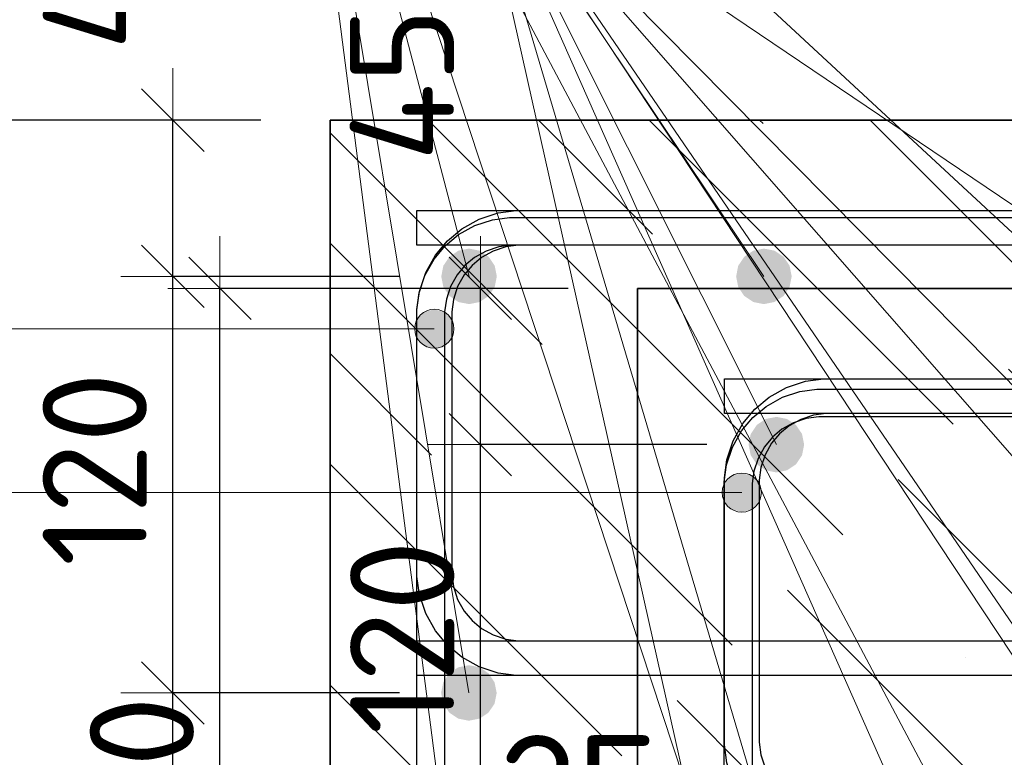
# Model space of a CAD drawing. Header units: metres. Extents: x -38 to 93, y -15 to 21.
# Tile 133 of 195: x 72.036 to 72.32, y 6.448 to 6.661. Entities that reach past the tile are written whole.
import ezdxf

# ---------------------------------------------------------------- set-up
doc = ezdxf.new("R2010")
doc.units = ezdxf.units.M
doc.header["$PDMODE"] = 65
for name, color, linetype, lineweight in [('XR$3$Арм. стержнями верхней зоны', 180, 'Continuous', 35), ('XR$3$Арм.стержн. Арматура края', 96, 'Continuous', 35), ('XR$3$Арм.стержн. Хомут', 240, 'Continuous', 35), ('XR$3$Арм.стержн.горизонт. 1', 180, 'Continuous', 35), ('XR$3$Размерная линия (1)', 7, 'Continuous', 13), ('XR$5$Арм. стержнями верхней зоны', 180, 'Continuous', 35), ('XR$5$Арм. стержнями нижней зоны', 180, 'Continuous', 35), ('XR$5$Арм.стержн. Арматура края', 96, 'Continuous', 35), ('XR$5$Арм.стержн. Хомут', 240, 'Continuous', 35), ('XR$5$Арм.стержн.горизонт. 1', 180, 'Continuous', 35), ('XR$5$Размерная линия (1)', 7, 'Continuous', 13), ('XR$5$Размерная линия_ общее', 7, 'Continuous', 13)]:
    doc.layers.add(name, color=color, linetype=linetype, lineweight=lineweight)
doc.styles.add('ISOCPEUR', font='txt')
doc.dimstyles.new('DIMSTYLE_10', dxfattribs={"dimtxt": 0.033, "dimasz": 0.0375, "dimexe": 0, "dimexo": 0, "dimgap": 0.0165, "dimtad": 2, "dimdec": 0, "dimlfac": 1000, "dimrnd": 1, "dimzin": 12, "dimdsep": 46, "dimtxsty": 'ISOCPEUR', "dimblk1": 'ALL_ML_STRICH', "dimblk2": 'ALL_ML_STRICH', "dimsah": 1, "dimcen": 0, "dimclrd": 7, "dimclre": 256, "dimclrt": 7, "dimadec": 0, "dimazin": 0, "dimtfac": 1, "dimtdec": 0, "dimtix": 1, "dimtmove": 2, "dimatfit": 3, "dimfxl": 0, "dimtvp": 1.2, "dimtzin": 0, "dimlwd": 0, "dimlwe": -3, "dimarcsym": 0})
doc.dimstyles.new('DIMSTYLE_12', dxfattribs={"dimtxt": 0.03, "dimasz": 0.03, "dimexe": 0, "dimexo": 0, "dimgap": 0.015, "dimtad": 2, "dimdec": 0, "dimlfac": 1000, "dimrnd": 1, "dimzin": 12, "dimdsep": 46, "dimtxsty": 'ISOCPEUR', "dimblk1": 'ALL_ML_STRICH', "dimblk2": 'ALL_ML_STRICH', "dimsah": 1, "dimcen": 0, "dimclrd": 7, "dimclre": 256, "dimclrt": 7, "dimadec": 0, "dimazin": 0, "dimtfac": 1, "dimtdec": 0, "dimtix": 1, "dimtmove": 2, "dimatfit": 3, "dimfxl": 0, "dimtzin": 0, "dimlwd": 0, "dimlwe": -3, "dimarcsym": 0})
doc.dimstyles.new('DIMSTYLE_14', dxfattribs={"dimtxt": 0.03, "dimasz": 0.03, "dimexe": 0, "dimexo": 0, "dimgap": 0.015, "dimtad": 2, "dimdec": 0, "dimlfac": 1000, "dimrnd": 1, "dimzin": 12, "dimdsep": 46, "dimtxsty": 'ISOCPEUR', "dimblk1": 'ALL_ML_STRICH', "dimblk2": 'ALL_ML_STRICH', "dimsah": 1, "dimcen": 0, "dimclrd": 7, "dimclre": 256, "dimclrt": 7, "dimadec": 0, "dimazin": 0, "dimtfac": 1, "dimtdec": 0, "dimtix": 1, "dimtmove": 2, "dimatfit": 3, "dimfxl": 0, "dimtvp": 1.2, "dimtzin": 0, "dimlwd": 0, "dimlwe": -3, "dimarcsym": 0})
pattern_1 = [(135, (0, 0), (-0.031819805, -0.031819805), [0.4, -0.05, 0, -0.05]), (135, (-0.01591, -0.01591), (-0.031819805, -0.031819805), [0.8, -0.1, 0.1, -0.1])]

# ---------------------------------------------------------------- blocks, each defined once
blk = doc.blocks.new('ALL_ML_STRICH')
at = {"color": 0, "linetype": 'ByBlock', "lineweight": -2}
for p, q in [((0, -0.5), (0, 0.5)), ((-0.3, -0.3), (0.3, 0.3)), ((-1, 0), (0.5, 0))]:
    blk.add_line(p, q, dxfattribs=at)
blk = doc.blocks.new('*D91')
at = {"layer": 'DEFPOINTS', "color": 7, "linetype": 'Continuous', "lineweight": 13, "transparency": 33554687}
for p in [(72.21436, 6.58345), (72.09402, 6.28345), (72.21432, 6.28345)]:
    blk.add_point(p, dxfattribs=at)
at = {"layer": 'XR$3$Размерная линия (1)', "color": 9, "linetype": 'Continuous', "lineweight": -2, "true_color": 0xc7c7c7, "transparency": 33554687}
for p, q in [((72.19436, 6.58345), (72.09402, 6.58345)), ((72.19432, 6.28345), (72.09402, 6.28345))]:
    blk.add_line(p, q, dxfattribs=at)
at = {"layer": 'XR$3$Размерная линия (1)', "color": 7, "linetype": 'Continuous', "lineweight": -2, "transparency": 33554687}
blk.add_line((72.09402, 6.28345), (72.09402, 6.58345), dxfattribs=at)
at = {"layer": 'XR$3$Размерная линия (1)', "color": 7, "linetype": 'Continuous', "lineweight": 13, "transparency": 33554687, "xscale": 0.03, "yscale": 0.03, "zscale": 0.03}
for p, rotation in [((72.09402, 6.58345), 90), ((72.09402, 6.28345), 270)]:
    blk.add_blockref('ALL_ML_STRICH', p, dxfattribs=dict(at, rotation=rotation))
at = {"layer": 'XR$3$Размерная линия (1)', "color": 7, "linetype": 'Continuous', "lineweight": 13, "transparency": 33554687, "insert": (72.07152, 6.43495), "char_height": 0.03, "width": 0.09, "attachment_point": 5, "rotation": 90, "style": 'ISOCPEUR'}
blk.add_mtext('\\A1;{300}', dxfattribs=at)
blk = doc.blocks.new('*D170')
at = {"layer": 'DEFPOINTS', "color": 7, "linetype": 'Continuous', "lineweight": 13, "transparency": 33554687}
for p in [(72.25428, 6.53845), (72.16902, 6.41845), (72.25428, 6.41845)]:
    blk.add_point(p, dxfattribs=at)
at = {"layer": 'XR$3$Размерная линия (1)', "color": 9, "linetype": 'Continuous', "lineweight": -2, "true_color": 0xc7c7c7, "transparency": 33554687}
for p, q in [((72.23428, 6.53845), (72.16902, 6.53845)), ((72.23428, 6.41845), (72.16902, 6.41845))]:
    blk.add_line(p, q, dxfattribs=at)
at = {"layer": 'XR$3$Размерная линия (1)', "color": 7, "linetype": 'Continuous', "lineweight": -2, "transparency": 33554687}
blk.add_line((72.16902, 6.41845), (72.16902, 6.53845), dxfattribs=at)
at = {"layer": 'XR$3$Размерная линия (1)', "color": 7, "linetype": 'Continuous', "lineweight": 13, "transparency": 33554687, "xscale": 0.03, "yscale": 0.03, "zscale": 0.03}
for p, rotation in [((72.16902, 6.53845), 90), ((72.16902, 6.41845), 270)]:
    blk.add_blockref('ALL_ML_STRICH', p, dxfattribs=dict(at, rotation=rotation))
at = {"layer": 'XR$3$Размерная линия (1)', "color": 7, "linetype": 'Continuous', "lineweight": 13, "transparency": 33554687, "insert": (72.14652, 6.48295), "char_height": 0.03, "width": 0.09, "attachment_point": 5, "rotation": 90, "style": 'ISOCPEUR'}
blk.add_mtext('\\A1;{120}', dxfattribs=at)
blk = doc.blocks.new('*D171')
at = {"layer": 'DEFPOINTS', "color": 7, "linetype": 'Continuous', "lineweight": 13, "transparency": 33554687}
for p in [(72.21432, 6.58345), (72.16902, 6.53845), (72.25428, 6.53845)]:
    blk.add_point(p, dxfattribs=at)
at = {"layer": 'XR$3$Размерная линия (1)', "color": 9, "linetype": 'Continuous', "lineweight": -2, "true_color": 0xc7c7c7, "transparency": 33554687}
for p, q in [((72.19432, 6.58345), (72.16902, 6.58345)), ((72.23428, 6.53845), (72.16902, 6.53845))]:
    blk.add_line(p, q, dxfattribs=at)
at = {"layer": 'XR$3$Размерная линия (1)', "color": 7, "linetype": 'Continuous', "lineweight": -2, "transparency": 33554687}
blk.add_line((72.16902, 6.53845), (72.16902, 6.58345), dxfattribs=at)
at = {"layer": 'XR$3$Размерная линия (1)', "color": 7, "linetype": 'Continuous', "lineweight": 13, "transparency": 33554687, "xscale": 0.03, "yscale": 0.03, "zscale": 0.03}
for p, rotation in [((72.16902, 6.58345), 90), ((72.16902, 6.53845), 270)]:
    blk.add_blockref('ALL_ML_STRICH', p, dxfattribs=dict(at, rotation=rotation))
at = {"layer": 'XR$3$Размерная линия (1)', "color": 7, "linetype": 'Continuous', "lineweight": 13, "transparency": 33554687, "insert": (72.14645, 6.64217), "char_height": 0.03, "width": 0.06, "attachment_point": 5, "rotation": 90, "style": 'ISOCPEUR'}
blk.add_mtext('\\A1;{45}', dxfattribs=at)
blk = doc.blocks.new('*D498')
at = {"layer": 'DEFPOINTS', "color": 7, "linetype": 'Continuous', "lineweight": 13, "transparency": 33554687}
for p in [(72.1258, 6.63192), (72.00546, 6.33192), (72.12577, 6.33192)]:
    blk.add_point(p, dxfattribs=at)
at = {"layer": 'XR$5$Размерная линия (1)', "color": 9, "linetype": 'Continuous', "lineweight": -2, "true_color": 0xc7c7c7, "transparency": 33554687}
for p, q in [((72.1058, 6.63192), (72.00546, 6.63192)), ((72.10577, 6.33192), (72.00546, 6.33192))]:
    blk.add_line(p, q, dxfattribs=at)
at = {"layer": 'XR$5$Размерная линия (1)', "color": 7, "linetype": 'Continuous', "lineweight": -2, "transparency": 33554687}
blk.add_line((72.00546, 6.33192), (72.00546, 6.63192), dxfattribs=at)
at = {"layer": 'XR$5$Размерная линия (1)', "color": 7, "linetype": 'Continuous', "lineweight": 13, "transparency": 33554687, "xscale": 0.03, "yscale": 0.03, "zscale": 0.03}
for p, rotation in [((72.00546, 6.63192), 90), ((72.00546, 6.33192), 270)]:
    blk.add_blockref('ALL_ML_STRICH', p, dxfattribs=dict(at, rotation=rotation))
at = {"layer": 'XR$5$Размерная линия (1)', "color": 7, "linetype": 'Continuous', "lineweight": 13, "transparency": 33554687, "insert": (71.98296, 6.48342), "char_height": 0.03, "width": 0.09, "attachment_point": 5, "rotation": 90, "style": 'ISOCPEUR'}
blk.add_mtext('\\A1;{300}', dxfattribs=at)
blk = doc.blocks.new('*D504')
at = {"layer": 'DEFPOINTS', "color": 7, "linetype": 'Continuous', "lineweight": 13, "transparency": 33554687}
for p in [(72.12577, 6.41429), (72.12577, 6.37931), (72.15077, 6.37431)]:
    blk.add_point(p, dxfattribs=at)
at = {"layer": 'XR$5$Размерная линия_ общее', "color": 253, "linetype": 'Continuous', "lineweight": -2, "true_color": 0xa0a0a0, "transparency": 33554687}
for p, q in [((72.12577, 6.39931), (72.12577, 6.41429)), ((72.15077, 6.39431), (72.15077, 6.41429))]:
    blk.add_line(p, q, dxfattribs=at)
at = {"layer": 'XR$5$Размерная линия_ общее', "color": 7, "linetype": 'Continuous', "lineweight": -2, "transparency": 33554687}
blk.add_line((72.12577, 6.41429), (72.15077, 6.41429), dxfattribs=at)
at = {"layer": 'XR$5$Размерная линия_ общее', "color": 7, "linetype": 'Continuous', "lineweight": 13, "transparency": 33554687, "xscale": 0.0375, "yscale": 0.0375, "zscale": 0.0375, "rotation": 180}
blk.add_blockref('ALL_ML_STRICH', (72.12577, 6.41429), dxfattribs=at)
at = {"layer": 'XR$5$Размерная линия_ общее', "color": 7, "linetype": 'Continuous', "lineweight": 13, "transparency": 33554687, "xscale": 0.0375, "yscale": 0.0375, "zscale": 0.0375}
blk.add_blockref('ALL_ML_STRICH', (72.15077, 6.41429), dxfattribs=at)
at = {"layer": 'XR$5$Размерная линия_ общее', "color": 7, "linetype": 'Continuous', "lineweight": 13, "transparency": 33554687, "insert": (72.19749, 6.43829), "char_height": 0.033, "width": 0.066, "attachment_point": 5, "style": 'ISOCPEUR'}
blk.add_mtext('\\A1;{25}', dxfattribs=at)
at = {"layer": 'XR$5$Размерная линия_ общее', "color": 7, "linetype": 'Continuous', "lineweight": 13, "transparency": 33554687, "insert": (72.17054, 6.41408), "char_height": 0.027, "width": 0.00135, "attachment_point": 1, "line_spacing_factor": 0.60241, "style": 'ISOCPEUR'}
blk.add_mtext('з.с.', dxfattribs=at)
blk = doc.blocks.new('*D614')
at = {"layer": 'DEFPOINTS', "color": 7, "linetype": 'Continuous', "lineweight": 13, "transparency": 33554687}
for p in [(72.16573, 6.46692), (72.08046, 6.37192), (72.16573, 6.37192)]:
    blk.add_point(p, dxfattribs=at)
at = {"layer": 'XR$5$Размерная линия (1)', "color": 9, "linetype": 'Continuous', "lineweight": -2, "true_color": 0xc7c7c7, "transparency": 33554687}
for p, q in [((72.14573, 6.46692), (72.08046, 6.46692)), ((72.14573, 6.37192), (72.08046, 6.37192))]:
    blk.add_line(p, q, dxfattribs=at)
at = {"layer": 'XR$5$Размерная линия (1)', "color": 7, "linetype": 'Continuous', "lineweight": -2, "transparency": 33554687}
blk.add_line((72.08046, 6.37192), (72.08046, 6.46692), dxfattribs=at)
at = {"layer": 'XR$5$Размерная линия (1)', "color": 7, "linetype": 'Continuous', "lineweight": 13, "transparency": 33554687, "xscale": 0.03, "yscale": 0.03, "zscale": 0.03}
for p, rotation in [((72.08046, 6.46692), 90), ((72.08046, 6.37192), 270)]:
    blk.add_blockref('ALL_ML_STRICH', p, dxfattribs=dict(at, rotation=rotation))
at = {"layer": 'XR$5$Размерная линия (1)', "color": 7, "linetype": 'Continuous', "lineweight": 13, "transparency": 33554687, "insert": (72.05796, 6.42092), "char_height": 0.03, "width": 0.06, "attachment_point": 5, "rotation": 90, "style": 'ISOCPEUR'}
blk.add_mtext('\\A1;{95}', dxfattribs=at)
blk = doc.blocks.new('*D615')
at = {"layer": 'DEFPOINTS', "color": 7, "linetype": 'Continuous', "lineweight": 13, "transparency": 33554687}
for p in [(72.16577, 6.58692), (72.08046, 6.46692), (72.16573, 6.46692)]:
    blk.add_point(p, dxfattribs=at)
at = {"layer": 'XR$5$Размерная линия (1)', "color": 9, "linetype": 'Continuous', "lineweight": -2, "true_color": 0xc7c7c7, "transparency": 33554687}
for p, q in [((72.14577, 6.58692), (72.08046, 6.58692)), ((72.14573, 6.46692), (72.08046, 6.46692))]:
    blk.add_line(p, q, dxfattribs=at)
at = {"layer": 'XR$5$Размерная линия (1)', "color": 7, "linetype": 'Continuous', "lineweight": -2, "transparency": 33554687}
blk.add_line((72.08046, 6.46692), (72.08046, 6.58692), dxfattribs=at)
at = {"layer": 'XR$5$Размерная линия (1)', "color": 7, "linetype": 'Continuous', "lineweight": 13, "transparency": 33554687, "xscale": 0.03, "yscale": 0.03, "zscale": 0.03}
for p, rotation in [((72.08046, 6.58692), 90), ((72.08046, 6.46692), 270)]:
    blk.add_blockref('ALL_ML_STRICH', p, dxfattribs=dict(at, rotation=rotation))
at = {"layer": 'XR$5$Размерная линия (1)', "color": 7, "linetype": 'Continuous', "lineweight": 13, "transparency": 33554687, "insert": (72.05796, 6.53142), "char_height": 0.03, "width": 0.09, "attachment_point": 5, "rotation": 90, "style": 'ISOCPEUR'}
blk.add_mtext('\\A1;{120}', dxfattribs=at)
blk = doc.blocks.new('*D616')
at = {"layer": 'DEFPOINTS', "color": 7, "linetype": 'Continuous', "lineweight": 13, "transparency": 33554687}
for p in [(72.12577, 6.63192), (72.08046, 6.58692), (72.16577, 6.58692)]:
    blk.add_point(p, dxfattribs=at)
at = {"layer": 'XR$5$Размерная линия (1)', "color": 9, "linetype": 'Continuous', "lineweight": -2, "true_color": 0xc7c7c7, "transparency": 33554687}
for p, q in [((72.10577, 6.63192), (72.08046, 6.63192)), ((72.14577, 6.58692), (72.08046, 6.58692))]:
    blk.add_line(p, q, dxfattribs=at)
at = {"layer": 'XR$5$Размерная линия (1)', "color": 7, "linetype": 'Continuous', "lineweight": -2, "transparency": 33554687}
blk.add_line((72.08046, 6.58692), (72.08046, 6.63192), dxfattribs=at)
at = {"layer": 'XR$5$Размерная линия (1)', "color": 7, "linetype": 'Continuous', "lineweight": 13, "transparency": 33554687, "xscale": 0.03, "yscale": 0.03, "zscale": 0.03}
for p, rotation in [((72.08046, 6.63192), 90), ((72.08046, 6.58692), 270)]:
    blk.add_blockref('ALL_ML_STRICH', p, dxfattribs=dict(at, rotation=rotation))
at = {"layer": 'XR$5$Размерная линия (1)', "color": 7, "linetype": 'Continuous', "lineweight": 13, "transparency": 33554687, "insert": (72.05806, 6.67421), "char_height": 0.03, "width": 0.06, "attachment_point": 5, "rotation": 90, "style": 'ISOCPEUR'}
blk.add_mtext('\\A1;{45}', dxfattribs=at)

msp = doc.modelspace()

# ---------------------------------------------------------------- hatches: boundary and pattern name
at = {"linetype": 'Continuous', "lineweight": 25, "transparency": 33554687}
h = msp.add_hatch(dxfattribs=at)
h.set_pattern_fill('__________540', scale=0.015, style=0, pattern_type=2)
h.set_pattern_definition(pattern_1)
h.paths.add_polyline_path([(72.37577, 6.43192), (72.12578, 6.43192), (72.12578, 6.63192), (72.12577, 6.63192), (72.12577, 6.33192), (72.37577, 6.33192)], flags=0)
at = {"linetype": 'Continuous', "lineweight": 13, "transparency": 33554687}
h = msp.add_hatch(dxfattribs=at)
h.set_pattern_fill('__________540', scale=0.015, style=0, pattern_type=2)
h.set_pattern_definition(pattern_1)
h.paths.add_polyline_path([(72.12578, 6.63192), (72.12578, 6.43192), (72.57861, 6.43192), (72.57861, 6.63192)], flags=0)
h = msp.add_hatch(dxfattribs=at)
h.set_pattern_fill('__________540', scale=0.015, style=0, pattern_type=2)
h.set_pattern_definition(pattern_1)
h.paths.add_polyline_path([(72.21432, 6.58345), (72.21432, 6.38345), (72.62859, 6.38345), (72.62859, 6.58345)], flags=0)
at = {"layer": 'XR$3$Арм.стержн. Арматура края', "linetype": 'Continuous', "lineweight": 13, "transparency": 33554687}
for points in [[(72.23948, 6.52745), (72.24151, 6.5198), (72.24151, 6.52948)], [(72.24151, 6.52948), (72.24432, 6.51902), (72.24432, 6.53027)], [(72.24151, 6.52948), (72.24151, 6.5198), (72.24432, 6.51902)], [(72.24432, 6.53027), (72.24432, 6.51902), (72.24713, 6.5198)], [(72.24432, 6.53027), (72.24713, 6.5198), (72.24713, 6.52948)], [(72.24713, 6.52948), (72.24713, 6.5198), (72.24916, 6.52183)], [(72.24713, 6.52948), (72.24916, 6.52183), (72.24916, 6.52745)], [(72.23948, 6.52183), (72.23948, 6.52745), (72.2387, 6.52464)], [(72.23948, 6.52745), (72.23948, 6.52183), (72.24151, 6.5198)], [(72.24916, 6.52745), (72.24916, 6.52183), (72.24995, 6.52464)]]:
    msp.add_hatch(color=7, dxfattribs=at).paths.add_polyline_path(points)
at = {"layer": 'XR$3$Арм.стержн.горизонт. 1', "linetype": 'Continuous', "lineweight": 50, "transparency": 33554687}
msp.add_hatch(color=7, dxfattribs=at).paths.add_polyline_path([(72.26228, 6.53845), (72.26168, 6.54151), (72.25994, 6.54411), (72.25735, 6.54584), (72.25428, 6.54645), (72.25122, 6.54584), (72.24863, 6.54411), (72.24689, 6.54151), (72.24628, 6.53845), (72.24689, 6.53539), (72.24863, 6.53279), (72.25122, 6.53106), (72.25428, 6.53045), (72.25735, 6.53106), (72.25994, 6.53279), (72.26168, 6.53539)])
at = {"layer": 'XR$5$Арм.стержн. Арматура края', "linetype": 'Continuous', "lineweight": 13, "transparency": 33554687}
for points in [[(72.15093, 6.57463), (72.15295, 6.56698), (72.15295, 6.57666)], [(72.15295, 6.57666), (72.15577, 6.56619), (72.15577, 6.57744)], [(72.15295, 6.57666), (72.15295, 6.56698), (72.15577, 6.56619)], [(72.15577, 6.57744), (72.15577, 6.56619), (72.15858, 6.56698)], [(72.15577, 6.57744), (72.15858, 6.56698), (72.15858, 6.57666)], [(72.15858, 6.57666), (72.15858, 6.56698), (72.1606, 6.56901)], [(72.15858, 6.57666), (72.1606, 6.56901), (72.1606, 6.57463)], [(72.15093, 6.56901), (72.15093, 6.57463), (72.15014, 6.57182)], [(72.15093, 6.57463), (72.15093, 6.56901), (72.15295, 6.56698)], [(72.1606, 6.57463), (72.1606, 6.56901), (72.16139, 6.57182)]]:
    msp.add_hatch(color=7, dxfattribs=at).paths.add_polyline_path(points)
at = {"layer": 'XR$5$Арм.стержн.горизонт. 1', "linetype": 'Continuous', "lineweight": 50, "transparency": 33554687}
for points in [[(72.17377, 6.58692), (72.17316, 6.58999), (72.17142, 6.59258), (72.16883, 6.59432), (72.16577, 6.59492), (72.1627, 6.59432), (72.16011, 6.59258), (72.15837, 6.58999), (72.15777, 6.58692), (72.15837, 6.58386), (72.16011, 6.58127), (72.1627, 6.57953), (72.16577, 6.57892), (72.16883, 6.57953), (72.17142, 6.58127), (72.17316, 6.58386)], [(72.25869, 6.58692), (72.25808, 6.58999), (72.25635, 6.59258), (72.25375, 6.59432), (72.25069, 6.59492), (72.24763, 6.59432), (72.24503, 6.59258), (72.2433, 6.58999), (72.24269, 6.58692), (72.2433, 6.58386), (72.24503, 6.58127), (72.24763, 6.57953), (72.25069, 6.57892), (72.25375, 6.57953), (72.25635, 6.58127), (72.25808, 6.58386)], [(72.17373, 6.46692), (72.17312, 6.46999), (72.17138, 6.47258), (72.16879, 6.47432), (72.16573, 6.47492), (72.16267, 6.47432), (72.16007, 6.47258), (72.15834, 6.46999), (72.15773, 6.46692), (72.15834, 6.46386), (72.16007, 6.46127), (72.16267, 6.45953), (72.16573, 6.45892), (72.16879, 6.45953), (72.17138, 6.46127), (72.17312, 6.46386)]]:
    msp.add_hatch(color=7, dxfattribs=at).paths.add_polyline_path(points)

# ---------------------------------------------------------------- linework, layer by layer
at = {"color": 7, "linetype": 'Continuous', "lineweight": 35, "transparency": 33554687}
for p, q in [((72.12577, 6.63192), (72.12577, 6.33192)), ((72.12578, 6.63192), (72.12577, 6.63192)), ((72.57861, 6.63192), (72.12578, 6.63192)), ((72.21432, 6.58345), (72.21432, 6.38345)), ((72.62859, 6.58345), (72.21432, 6.58345))]:
    msp.add_line(p, q, dxfattribs=at)
at = {"layer": 'XR$3$Арм. стержнями верхней зоны', "color": 4, "linetype": 'Continuous', "lineweight": 25, "transparency": 33554687}
msp.add_lwpolyline([(72.23932, 6.55745), (72.63359, 6.55745), (72.63359, 6.54745), (72.23932, 6.54745), (72.23932, 6.55745)], dxfattribs=at)
msp.add_lwpolyline([(72.23932, 6.55745), (72.63359, 6.55745), (72.63359, 6.54745), (72.23932, 6.54745), (72.23932, 6.55745)], dxfattribs=at)
at = {"layer": 'XR$3$Арм.стержн. Арматура края', "color": 7, "linetype": 'Continuous', "lineweight": 13, "transparency": 33554687}
for p, q in [((72.24432, 6.53027), (72.24432, 6.53027)), ((72.02872, 6.52464), (72.24432, 6.52464)), ((72.2387, 6.52464), (72.2387, 6.52464)), ((72.24995, 6.52464), (72.24995, 6.52464)), ((72.24432, 6.51902), (72.24432, 6.51902))]:
    msp.add_line(p, q, dxfattribs=at)
at = {"layer": 'XR$3$Арм.стержн. Арматура края', "color": 4, "linetype": 'Continuous', "lineweight": 25, "transparency": 33554687}
for points in [[(72.63359, 6.42345), (72.26789, 6.42345), (72.26267, 6.42417), (72.25723, 6.42597), (72.25222, 6.42877), (72.2481, 6.43222), (72.24465, 6.43635), (72.24184, 6.44136), (72.24005, 6.4468), (72.23932, 6.45201), (72.23932, 6.52888), (72.24005, 6.5341), (72.24184, 6.53954), (72.24465, 6.54455), (72.2481, 6.54868), (72.25222, 6.55212), (72.25723, 6.55493), (72.26267, 6.55672), (72.26789, 6.55745), (72.63359, 6.55745)], [(72.63359, 6.42345), (72.26789, 6.42345), (72.26267, 6.42417), (72.25723, 6.42597), (72.25222, 6.42877), (72.2481, 6.43222), (72.24465, 6.43635), (72.24184, 6.44136), (72.24005, 6.4468), (72.23932, 6.45201), (72.23932, 6.52888), (72.24005, 6.5341), (72.24184, 6.53954), (72.24465, 6.54455), (72.2481, 6.54868), (72.25222, 6.55212), (72.25723, 6.55493), (72.26267, 6.55672), (72.26789, 6.55745), (72.63359, 6.55745)], [(72.63359, 6.54745), (72.26858, 6.54745), (72.26494, 6.54694), (72.26128, 6.54573), (72.25792, 6.54385), (72.25519, 6.54158), (72.25292, 6.53885), (72.25104, 6.53549), (72.24983, 6.53183), (72.24932, 6.52819), (72.24932, 6.45271), (72.24983, 6.44907), (72.25104, 6.4454), (72.25292, 6.44205), (72.25519, 6.43932), (72.25792, 6.43704), (72.26128, 6.43516), (72.26494, 6.43395), (72.26858, 6.43345), (72.63359, 6.43345)], [(72.63359, 6.54745), (72.26858, 6.54745), (72.26494, 6.54694), (72.26128, 6.54573), (72.25792, 6.54385), (72.25519, 6.54158), (72.25292, 6.53885), (72.25104, 6.53549), (72.24983, 6.53183), (72.24932, 6.52819), (72.24932, 6.45271), (72.24983, 6.44907), (72.25104, 6.4454), (72.25292, 6.44205), (72.25519, 6.43932), (72.25792, 6.43704), (72.26128, 6.43516), (72.26494, 6.43395), (72.26858, 6.43345), (72.63359, 6.43345)]]:
    msp.add_lwpolyline(points, dxfattribs=at)
at = {"layer": 'XR$3$Арм.стержн. Арматура края', "color": 7, "linetype": 'Continuous', "lineweight": 13, "transparency": 33554687}
msp.add_circle((72.24432, 6.52464), 0.00563, dxfattribs=at)
at = {"layer": 'XR$3$Арм.стержн. Хомут', "color": 40, "linetype": 'Continuous', "lineweight": 25, "transparency": 33554687}
for points in [[(72.23928, 6.33513), (72.23928, 6.52777), (72.23996, 6.53265), (72.24164, 6.53773), (72.24426, 6.54241), (72.24747, 6.54626), (72.25132, 6.54948), (72.256, 6.55209), (72.26108, 6.55377), (72.26596, 6.55445), (72.41265, 6.55445)], [(72.23928, 6.33513), (72.23928, 6.52777), (72.23996, 6.53265), (72.24164, 6.53773), (72.24426, 6.54241), (72.24747, 6.54626), (72.25132, 6.54948), (72.256, 6.55209), (72.26108, 6.55377), (72.26596, 6.55445), (72.41265, 6.55445)], [(72.41209, 6.54645), (72.26652, 6.54645), (72.2629, 6.54595), (72.25924, 6.54474), (72.25588, 6.54286), (72.25315, 6.54058), (72.25087, 6.53785), (72.24899, 6.5345), (72.24779, 6.53083), (72.24728, 6.52722), (72.24728, 6.33568)], [(72.41209, 6.54645), (72.26652, 6.54645), (72.2629, 6.54595), (72.25924, 6.54474), (72.25588, 6.54286), (72.25315, 6.54058), (72.25087, 6.53785), (72.24899, 6.5345), (72.24779, 6.53083), (72.24728, 6.52722), (72.24728, 6.33568)]]:
    msp.add_lwpolyline(points, dxfattribs=at)
at = {"layer": 'XR$3$Арм.стержн.горизонт. 1', "color": 7, "linetype": 'Continuous', "lineweight": 13, "transparency": 33554687}
for q in [(72.42432, 6.32345), (72.25425, 6.41845), (72.25428, 6.53845), (72.33925, 6.32345), (72.25425, 6.32345), (72.42432, 6.41845), (72.33921, 6.53845), (72.42428, 6.53845)]:
    msp.add_line((72.1672, 6.71235), q, dxfattribs=at)
at = {"layer": 'XR$5$Арм. стержнями верхней зоны', "color": 4, "linetype": 'Continuous', "lineweight": 25, "transparency": 33554687}
msp.add_lwpolyline([(72.15077, 6.60592), (72.58361, 6.60592), (72.58361, 6.59592), (72.15077, 6.59592), (72.15077, 6.60592)], dxfattribs=at)
at = {"layer": 'XR$5$Арм. стержнями нижней зоны', "color": 4, "linetype": 'Continuous', "lineweight": 25, "transparency": 33554687}
msp.add_lwpolyline([(72.15077, 6.48192), (72.58361, 6.48192), (72.58361, 6.47192), (72.15077, 6.47192), (72.15077, 6.48192)], dxfattribs=at)
at = {"layer": 'XR$5$Арм.стержн. Арматура края', "color": 7, "linetype": 'Continuous', "lineweight": 13, "transparency": 33554687}
for p, q in [((72.15577, 6.57744), (72.15577, 6.57744)), ((72.00208, 6.57182), (72.15577, 6.57182)), ((72.15014, 6.57182), (72.15014, 6.57182)), ((72.16139, 6.57182), (72.16139, 6.57182)), ((72.15577, 6.56619), (72.15577, 6.56619))]:
    msp.add_line(p, q, dxfattribs=at)
at = {"layer": 'XR$5$Арм.стержн. Арматура края', "color": 4, "linetype": 'Continuous', "lineweight": 25, "transparency": 33554687}
for points in [[(72.58361, 6.47192), (72.17933, 6.47192), (72.17411, 6.47265), (72.16868, 6.47444), (72.16367, 6.47725), (72.15954, 6.4807), (72.15609, 6.48482), (72.15328, 6.48983), (72.15149, 6.49527), (72.15077, 6.50049), (72.15077, 6.57736), (72.15149, 6.58258), (72.15328, 6.58801), (72.15609, 6.59302), (72.15954, 6.59715), (72.16367, 6.6006), (72.16868, 6.60341), (72.17411, 6.6052), (72.17933, 6.60592), (72.58361, 6.60592)], [(72.58361, 6.59592), (72.18002, 6.59592), (72.17639, 6.59542), (72.17272, 6.59421), (72.16936, 6.59233), (72.16664, 6.59005), (72.16436, 6.58733), (72.16248, 6.58397), (72.16127, 6.5803), (72.16077, 6.57667), (72.16077, 6.50118), (72.16127, 6.49755), (72.16248, 6.49388), (72.16436, 6.49052), (72.16664, 6.4878), (72.16936, 6.48552), (72.17272, 6.48364), (72.17639, 6.48243), (72.18002, 6.48192), (72.58361, 6.48192)]]:
    msp.add_lwpolyline(points, dxfattribs=at)
at = {"layer": 'XR$5$Арм.стержн. Арматура края', "color": 7, "linetype": 'Continuous', "lineweight": 13, "transparency": 33554687}
msp.add_circle((72.15577, 6.57182), 0.00563, dxfattribs=at)
at = {"layer": 'XR$5$Арм.стержн. Хомут', "color": 40, "linetype": 'Continuous', "lineweight": 25, "transparency": 33554687}
for points in [[(72.15073, 6.37978), (72.15073, 6.57725), (72.15141, 6.58213), (72.15308, 6.58721), (72.1557, 6.59188), (72.15892, 6.59573), (72.16277, 6.59895), (72.16744, 6.60157), (72.17252, 6.60325), (72.17741, 6.60392), (72.32409, 6.60392)], [(72.15073, 6.37978), (72.15073, 6.57725), (72.15141, 6.58213), (72.15308, 6.58721), (72.1557, 6.59188), (72.15892, 6.59573), (72.16277, 6.59895), (72.16744, 6.60157), (72.17252, 6.60325), (72.17741, 6.60392), (72.32409, 6.60392)], [(72.32354, 6.59592), (72.17796, 6.59592), (72.17434, 6.59542), (72.17068, 6.59421), (72.16733, 6.59234), (72.1646, 6.59006), (72.16232, 6.58733), (72.16044, 6.58397), (72.15923, 6.58031), (72.15873, 6.57669), (72.15873, 6.38033)], [(72.32354, 6.59592), (72.17796, 6.59592), (72.17434, 6.59542), (72.17068, 6.59421), (72.16733, 6.59234), (72.1646, 6.59006), (72.16232, 6.58733), (72.16044, 6.58397), (72.15923, 6.58031), (72.15873, 6.57669), (72.15873, 6.38033)]]:
    msp.add_lwpolyline(points, dxfattribs=at)
at = {"layer": 'XR$5$Арм.стержн.горизонт. 1', "color": 7, "linetype": 'Continuous', "lineweight": 13, "transparency": 33554687}
for q in [(72.25069, 6.58692), (72.33577, 6.58692), (72.16577, 6.58692), (72.25073, 6.37192), (72.16573, 6.46692), (72.3358, 6.46692), (72.3358, 6.37192), (72.16573, 6.37192)]:
    msp.add_line((72.11123, 6.79524), q, dxfattribs=at)

# ---------------------------------------------------------------- dimensions: what is measured, and where the dimension line sits
at = {"layer": 'XR$3$Размерная линия (1)', "color": 7, "linetype": 'Continuous', "lineweight": 13, "transparency": 33554687}
for base, p1, p2, dimstyle, picture, middle in [((72.16902, 6.58345), (72.23428, 6.53845), (72.19432, 6.58345), 'DIMSTYLE_14', '*D171', (72.14645, 6.64217)), ((72.09402, 6.58345), (72.19432, 6.28345), (72.19436, 6.58345), 'DIMSTYLE_12', '*D91', (72.07152, 6.43495)), ((72.16902, 6.53845), (72.23428, 6.41845), (72.23428, 6.53845), 'DIMSTYLE_12', '*D170', (72.14652, 6.48295))]:
    dim = msp.add_linear_dim(base=base, p1=p1, p2=p2, angle=90, dimstyle=dimstyle, override={"dimpost": '<>', "dimclrd": 7, "dimclre": 9, "dimclrt": 7, "dimlwd": 0, "dimlwe": 65533}, dxfattribs=at)
    dim.commit()
    dim.dimension.update_dxf_attribs({"geometry": picture, "text_midpoint": middle, "dimtype": 160})
at = {"layer": 'XR$5$Размерная линия (1)', "color": 7, "linetype": 'Continuous', "lineweight": 13, "transparency": 33554687}
for base, p1, p2, dimstyle, picture, middle in [((72.08046, 6.63192), (72.14577, 6.58692), (72.10577, 6.63192), 'DIMSTYLE_14', '*D616', (72.05806, 6.67421)), ((72.00546, 6.63192), (72.10577, 6.33192), (72.1058, 6.63192), 'DIMSTYLE_12', '*D498', (71.98296, 6.48342)), ((72.08046, 6.58692), (72.14573, 6.46692), (72.14577, 6.58692), 'DIMSTYLE_12', '*D615', (72.05796, 6.53142)), ((72.08046, 6.46692), (72.14573, 6.37192), (72.14573, 6.46692), 'DIMSTYLE_12', '*D614', (72.05796, 6.42092))]:
    dim = msp.add_linear_dim(base=base, p1=p1, p2=p2, angle=90, dimstyle=dimstyle, override={"dimpost": '<>', "dimclrd": 7, "dimclre": 9, "dimclrt": 7, "dimlwd": 0, "dimlwe": 65533}, dxfattribs=at)
    dim.commit()
    dim.dimension.update_dxf_attribs({"geometry": picture, "text_midpoint": middle, "dimtype": 160})
at = {"layer": 'XR$5$Размерная линия_ общее', "color": 7, "linetype": 'Continuous', "lineweight": 13, "transparency": 33554687}
dim = msp.add_linear_dim(base=(72.15077, 6.41429), p1=(72.12577, 6.39931), p2=(72.15077, 6.39431), text='<>\\Xз.с.', dimstyle='DIMSTYLE_10', override={"dimpost": '<>', "dimclrd": 7, "dimclre": 253, "dimclrt": 7, "dimlwd": 0, "dimlwe": 65533}, dxfattribs=at)
dim.commit()
dim.dimension.update_dxf_attribs({"geometry": '*D504', "text_midpoint": (72.19749, 6.43829), "dimtype": 160})

doc.saveas('drawing.dxf')
